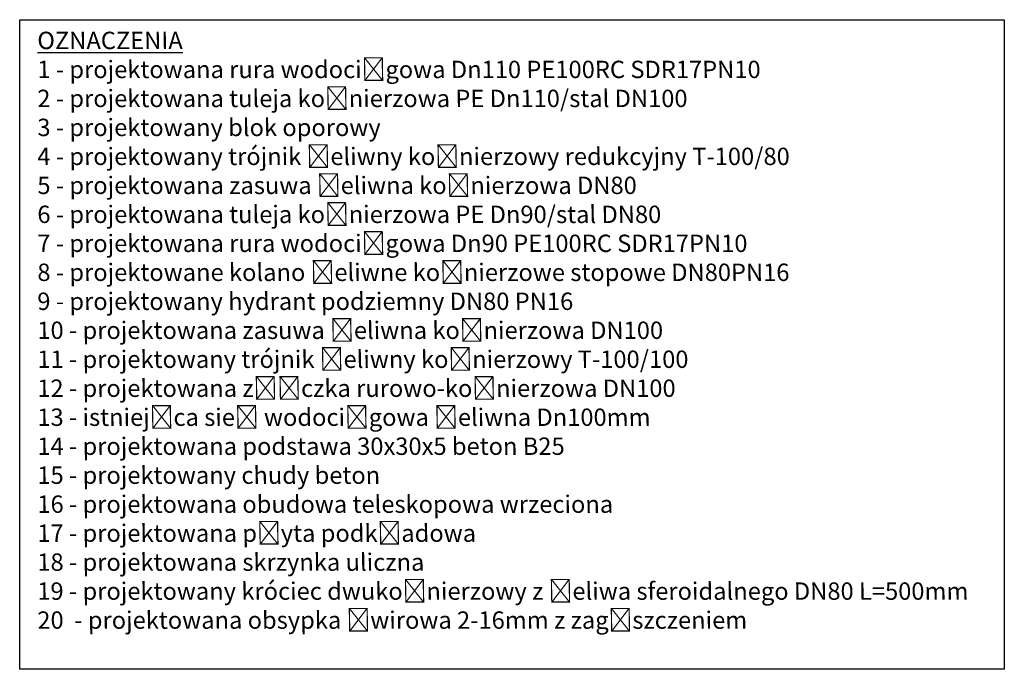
# Model space of a CAD drawing. Extents: x 0 to 7432618, y -40 to 5712028.
# Tile 143 of 165: x 7432572 to 7432618, y 5711578 to 5711608. Entities that reach past the tile are written whole.
import ezdxf

# ---------------------------------------------------------------- set-up
doc = ezdxf.new("R2010")
doc.units = 0
doc.header["$MEASUREMENT"] = 0
doc.layers.add('rysunek', color=7, linetype='Continuous')
doc.styles.add('25', font='GOTHIC.TTF', dxfattribs={"oblique": 8, "height": 0.35})

msp = doc.modelspace()

# ---------------------------------------------------------------- linework, layer by layer
at = {"layer": 'rysunek'}
msp.add_lwpolyline([(7432572, 5711608.391), (7432617.587, 5711608.391), (7432617.587, 5711578.323), (7432572, 5711578.323)], close=True, dxfattribs=at)

# ---------------------------------------------------------------- texts
at = {"layer": 'rysunek', "insert": (7432572.824, 5711607.833), "char_height": 0.80472, "attachment_point": 1, "style": '25'}
msp.add_mtext_dynamic_manual_height_columns('\\pxt7;{\\L\\Q-1;\\A1;OZNACZENIA\\P}{\\Q-1;{\\A1;1 - projektowana rura wodociągowa Dn110 PE100RC SDR17PN10\\P2 - projektowana tuleja kołnierzowa PE Dn110/stal DN100\\P3 - projektowany blok oporowy\\P4 - projektowany trójnik żeliwny kołnierzowy redukcyjny T-100/80\\P5 - projektowana zasuwa żeliwna kołnierzowa DN80\\P6 - projektowana tuleja kołnierzowa PE Dn90/stal DN80\\P7 - projektowana rura wodociągowa Dn90 PE100RC SDR17PN10\\P8 - projektowane kolano żeliwne kołnierzowe stopowe DN80PN16\\P9 - projektowany hydrant podziemny DN80 PN16\\P10 - projektowana zasuwa żeliwna kołnierzowa DN100\\P11 - projektowany trójnik żeliwny kołnierzowy T-100/100\\P12 - projektowana złączka rurowo-kołnierzowa DN100\\P13 - istniejąca sieć wodociągowa żeliwna Dn100mm\\P14 - projektowana }podstawa 30x30x5 beton B25\\A1; \\P\\ptz;15 - projektowany chudy beton\\P16 - projektowana obudowa teleskopowa wrzeciona\\P\\pt;17 - projektowana płyta podkładowa\\P\\pxtz;18 - projektowana skrzynka uliczna\\P19 - projektowany króciec dwukołnierzowy z żeliwa sferoidalnego DN80 L=500mm\\P20  - projektowana obsypka żwirowa 2-16mm z zagęszczeniem}\\P\\pt;\\Q-1;\\A1;\\P\\pxt7;', width=51.03302, gutter_width=75, heights=[0], dxfattribs=at)

doc.saveas('drawing.dxf')
